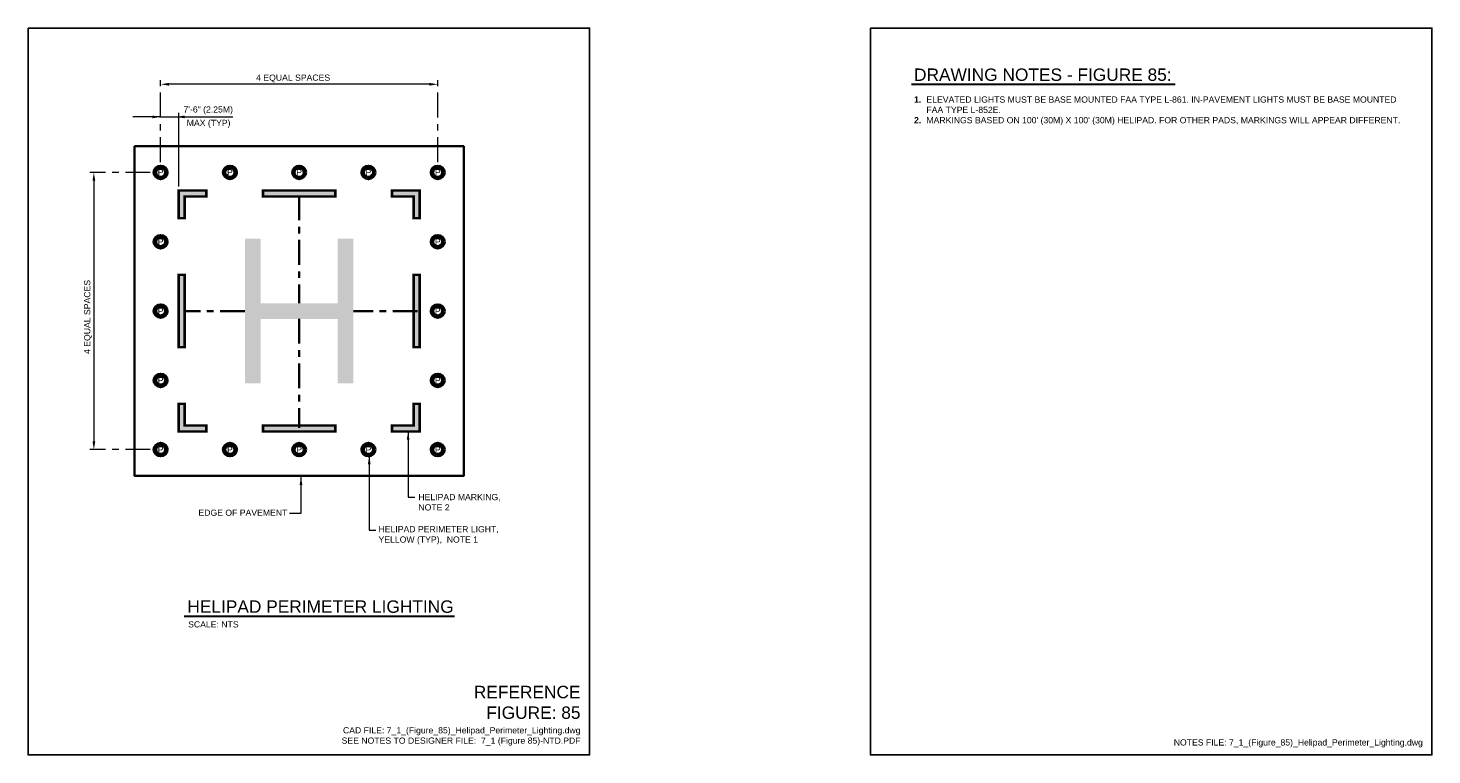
# Model space of a CAD drawing. Header units: inches. Extents: x 0 to 21.3, y 0 to 11.
import ezdxf
from ezdxf.enums import TextEntityAlignment as Align

# ---------------------------------------------------------------- set-up
doc = ezdxf.new("R2010")
doc.units = ezdxf.units.IN
doc.header["$LTSCALE"] = 0.5
doc.header["$MEASUREMENT"] = 0
doc.header["$PDSIZE"] = 2
doc.linetypes.add('CENTER2', pattern=[1.125, 0.75, -0.125, 0.125, -0.125])
doc.layers.get('0').update_dxf_attribs({"linetype": 'CONTINUOUS', "lineweight": 35})
doc.layers.get('DEFPOINTS').update_dxf_attribs({"linetype": 'CONTINUOUS', "lineweight": 35})
for name, color, linetype, lineweight in [('C-HELI-CNTR', 1, 'CONTINUOUS', 35), ('C-HELI-IDEN', 2, 'CONTINUOUS', 35), ('C-HELI-SHLD', 6, 'CONTINUOUS', 35), ('C-PADS-OTLN', 4, 'CONTINUOUS', 35), ('E-AFLD-LITE-LANE @ 1', 203, 'CONTINUOUS', 50), ('G-ANNO-RDME', 5, 'CONTINUOUS', 18)]:
    doc.layers.add(name, color=color, linetype=linetype, lineweight=lineweight)
for name, color, linetype in [('G-ANNO-DIMS', 7, 'CONTINUOUS'), ('G-ANNO-TEXT', 7, 'CONTINUOUS'), ('G-ANNO-TTLB', 7, 'CONTINUOUS')]:
    doc.layers.add(name, color=color, linetype=linetype)
doc.styles.add('00-E-TITLE-1_1', font='arial.ttf', dxfattribs={"height": 0.1875})
doc.styles.add('01-E-BLDG-1_1', font='arial.ttf', dxfattribs={"height": 0.09375})
doc.styles.add('Arial', font='arial.ttf')
doc.dimstyles.new('01-E-BLDG-1_1', dxfattribs={"dimtxt": 0.09375, "dimasz": 0.125, "dimexe": 0.0625, "dimexo": 0.0625, "dimgap": 0.0625, "dimtad": 1, "dimdec": 4, "dimzin": 3, "dimdsep": 46, "dimlunit": 4, "dimtxsty": '01-E-BLDG-1_1', "dimcen": 0.0625, "dimclrd": 1, "dimclre": 1, "dimclrt": 256, "dimazin": 0, "dimtfac": 1, "dimtdec": 4, "dimtmove": 1, "dimatfit": 3, "dimfxl": 1, "dimfrac": 2, "dimtolj": 1, "dimtzin": 3, "dimlwd": 0, "dimlwe": 0, "dimarcsym": 0})

# ---------------------------------------------------------------- blocks, each defined once
blk = doc.blocks.new('*D2')
at = {"layer": 'DEFPOINTS', "color": 0, "transparency": 16777216}
for p in [(2.006, 10.149), (2.006, 8.911), (6.201, 8.911)]:
    blk.add_point(p, dxfattribs=at)
at = {"layer": 'G-ANNO-DIMS', "color": 1, "linetype": 'CENTER2', "lineweight": 0, "transparency": 16777216}
for p, q in [((2.006, 8.973), (2.006, 10.212)), ((6.201, 8.973), (6.201, 10.212))]:
    blk.add_line(p, q, dxfattribs=at)
at = {"layer": 'G-ANNO-DIMS', "color": 1, "lineweight": 0, "transparency": 16777216}
blk.add_line((6.076, 10.149), (2.131, 10.149), dxfattribs=at)
at = {"layer": 'G-ANNO-DIMS', "color": 1, "transparency": 16777216}
for points in [[(2.131, 10.17), (2.131, 10.129), (2.006, 10.149)], [(6.076, 10.17), (6.076, 10.129), (6.201, 10.149)]]:
    blk.add_solid(points, dxfattribs=at)
at = {"layer": 'G-ANNO-DIMS', "transparency": 16777216, "insert": (4.012, 10.237), "char_height": 0.09375, "attachment_point": 5, "style": '01-E-BLDG-1_1'}
blk.add_mtext('\\A1;4 EQUAL SPACES', dxfattribs=at)
blk = doc.blocks.new('*D3')
at = {"layer": 'DEFPOINTS', "color": 0, "transparency": 16777216}
for p in [(1.91, 8.815), (0.996, 4.62), (1.91, 4.62)]:
    blk.add_point(p, dxfattribs=at)
at = {"layer": 'G-ANNO-DIMS', "color": 1, "linetype": 'CENTER2', "lineweight": 0, "transparency": 16777216}
for p, q in [((1.848, 8.815), (0.934, 8.815)), ((1.848, 4.62), (0.934, 4.62))]:
    blk.add_line(p, q, dxfattribs=at)
at = {"layer": 'G-ANNO-DIMS', "color": 1, "lineweight": 0, "transparency": 16777216}
blk.add_line((0.996, 8.69), (0.996, 4.745), dxfattribs=at)
at = {"layer": 'G-ANNO-DIMS', "color": 1, "transparency": 16777216}
for points in [[(0.975, 8.69), (1.017, 8.69), (0.996, 8.815)], [(0.975, 4.745), (1.017, 4.745), (0.996, 4.62)]]:
    blk.add_solid(points, dxfattribs=at)
at = {"layer": 'G-ANNO-DIMS', "transparency": 16777216, "insert": (0.908, 6.628), "char_height": 0.09375, "attachment_point": 5, "rotation": 90, "style": '01-E-BLDG-1_1'}
blk.add_mtext('\\A1;4 EQUAL SPACES', dxfattribs=at)
blk = doc.blocks.new('*D4')
at = {"layer": 'DEFPOINTS', "color": 0, "transparency": 16777216}
for p in [(2.28, 9.656), (2.006, 8.911), (2.28, 8.541)]:
    blk.add_point(p, dxfattribs=at)
at = {"layer": 'G-ANNO-DIMS', "color": 1, "lineweight": 0, "transparency": 16777216}
for p, q in [((2.006, 9.656), (2.28, 9.656)), ((2.28, 8.604), (2.28, 9.718))]:
    blk.add_line(p, q, dxfattribs=at)
at = {"layer": 'G-ANNO-DIMS', "transparency": 16777216, "insert": (2.727, 9.755), "char_height": 0.09375, "attachment_point": 5, "style": '01-E-BLDG-1_1'}
blk.add_mtext('\\A1;7\'-6" (2.25M)', dxfattribs=at)
blk = doc.blocks.new('HPPLEL')
at = {"color": 0, "linetype": 'Continuous'}
for radius in [0.0958, 0.075]:
    blk.add_circle((0, 0), radius, dxfattribs=at)
at = {"linetype": 'Continuous', "style": 'Arial'}
blk.add_text('P', height=0.0938, dxfattribs=at).set_placement((0, 0), align=Align.MIDDLE_CENTER)

msp = doc.modelspace()

# ---------------------------------------------------------------- hatches: boundary and pattern name
at = {"layer": 'C-HELI-IDEN'}
h = msp.add_hatch(color=256, dxfattribs=at)
h.dxf.hatch_style = 1
h.paths.add_polyline_path([(3.28279, 7.81188), (3.51989, 7.81188), (3.51989, 6.83615), (4.68712, 6.83615), (4.68712, 7.81188), (4.92421, 7.81188), (4.92421, 5.62332), (4.68712, 5.62332), (4.68712, 6.59905), (3.51989, 6.59905), (3.51989, 5.62332), (3.28279, 5.62332)])
at = {"layer": 'C-HELI-SHLD'}
h = msp.add_hatch(color=256, dxfattribs=at)
h.dxf.hatch_style = 1
h.paths.add_polyline_path([(2.2797, 8.5414), (2.69918, 8.5414), (2.69918, 8.45021), (2.37089, 8.45021), (2.37089, 8.12193), (2.2797, 8.12193)])
h = msp.add_hatch(color=256, dxfattribs=at)
h.dxf.hatch_style = 1
h.paths.add_polyline_path([(3.55636, 8.5414), (4.65064, 8.5414), (4.65064, 8.45021), (3.55636, 8.45021)])
h = msp.add_hatch(color=256, dxfattribs=at)
h.dxf.hatch_style = 1
h.paths.add_polyline_path([(5.9273, 8.5414), (5.50783, 8.5414), (5.50783, 8.45021), (5.83611, 8.45021), (5.83611, 8.12193), (5.9273, 8.12193)])
h = msp.add_hatch(color=256, dxfattribs=at)
h.dxf.hatch_style = 1
h.paths.add_polyline_path([(2.2797, 6.17046), (2.2797, 7.26474), (2.37089, 7.26474), (2.37089, 6.17046)])
h = msp.add_hatch(color=256, dxfattribs=at)
h.dxf.hatch_style = 1
h.paths.add_polyline_path([(5.9273, 6.17046), (5.9273, 7.26474), (5.83611, 7.26474), (5.83611, 6.17046)])
h = msp.add_hatch(color=256, dxfattribs=at)
h.dxf.hatch_style = 1
h.paths.add_polyline_path([(2.2797, 4.8938), (2.69918, 4.8938), (2.69918, 4.98499), (2.37089, 4.98499), (2.37089, 5.31328), (2.2797, 5.31328)])
h = msp.add_hatch(color=256, dxfattribs=at)
h.dxf.hatch_style = 1
h.paths.add_polyline_path([(5.9273, 4.8938), (5.50783, 4.8938), (5.50783, 4.98499), (5.83611, 4.98499), (5.83611, 5.31328), (5.9273, 5.31328)])
h = msp.add_hatch(color=256, dxfattribs=at)
h.dxf.hatch_style = 1
h.paths.add_polyline_path([(3.55636, 4.8938), (4.65064, 4.8938), (4.65064, 4.98499), (3.55636, 4.98499)])

# ---------------------------------------------------------------- linework, layer by layer
at = {"layer": 'C-HELI-CNTR', "linetype": 'CENTER2'}
for p, q in [((4.1035, 8.46828), (4.1035, 6.83615)), ((3.28279, 6.7176), (2.37755, 6.7176)), ((4.1035, 6.59905), (4.1035, 4.94893)), ((5.89689, 6.7176), (4.92421, 6.7176))]:
    msp.add_line(p, q, dxfattribs=at)
at = {"layer": 'C-HELI-IDEN', "const_width": 0.00137, "flags": 128}
msp.add_lwpolyline([(3.28279, 7.81188), (3.51989, 7.81188), (3.51989, 6.83615), (4.68712, 6.83615), (4.68712, 7.81188), (4.92421, 7.81188), (4.92421, 5.62332), (4.68712, 5.62332), (4.68712, 6.59905), (3.51989, 6.59905), (3.51989, 5.62332), (3.28279, 5.62332)], close=True, dxfattribs=at)
at = {"layer": 'C-HELI-SHLD', "const_width": 0.0375, "flags": 128}
for points in [[(2.2797, 8.5414), (2.69918, 8.5414), (2.69918, 8.45021), (2.37089, 8.45021), (2.37089, 8.12193), (2.2797, 8.12193)], [(3.55636, 8.5414), (4.65064, 8.5414), (4.65064, 8.45021), (3.55636, 8.45021)], [(5.9273, 8.5414), (5.50783, 8.5414), (5.50783, 8.45021), (5.83611, 8.45021), (5.83611, 8.12193), (5.9273, 8.12193)], [(2.2797, 6.17046), (2.2797, 7.26474), (2.37089, 7.26474), (2.37089, 6.17046)], [(5.9273, 6.17046), (5.9273, 7.26474), (5.83611, 7.26474), (5.83611, 6.17046)], [(2.2797, 4.8938), (2.69918, 4.8938), (2.69918, 4.98499), (2.37089, 4.98499), (2.37089, 5.31328), (2.2797, 5.31328)], [(5.9273, 4.8938), (5.50783, 4.8938), (5.50783, 4.98499), (5.83611, 4.98499), (5.83611, 5.31328), (5.9273, 5.31328)], [(3.55636, 4.8938), (4.65064, 4.8938), (4.65064, 4.98499), (3.55636, 4.98499)]]:
    msp.add_lwpolyline(points, close=True, dxfattribs=at)
at = {"layer": 'C-PADS-OTLN'}
msp.add_lwpolyline([(1.61318, 9.21162), (6.59383, 9.21162), (6.59383, 4.22358), (1.61318, 4.22358)], close=True, dxfattribs=at)
at = {"layer": 'G-ANNO-DIMS', "color": 1, "lineweight": 0}
msp.add_line((2.66434, 9.65578), (3.09846, 9.65578), dxfattribs=at)
at = {"layer": 'G-ANNO-TEXT', "linetype": 'Continuous', "lineweight": 30}
for p, q in [((13.3713, 10.14903), (17.36338, 10.14903)), ((2.36113, 2.09887), (6.45492, 2.09887))]:
    msp.add_line(p, q, dxfattribs=at)
at = {"layer": 'G-ANNO-TTLB'}
for points in [[(0, 11), (8.5, 11), (8.5, 0), (0, 0)], [(12.75, 11), (21.25, 11), (21.25, 0), (12.75, 0)]]:
    msp.add_lwpolyline(points, close=True, dxfattribs=at)

# ---------------------------------------------------------------- block references
at = {"layer": 'E-AFLD-LITE-LANE @ 1'}
for p in [(2.00613, 8.81497), (3.05482, 8.81497), (4.1035, 8.81497), (5.15219, 8.81497), (6.20087, 8.81497), (2.00613, 7.76629), (6.20087, 7.76629), (2.00613, 6.7176), (6.20087, 6.7176), (2.00613, 5.66892), (6.20087, 5.66892), (2.00613, 4.62023), (3.05482, 4.62023), (4.1035, 4.62023), (5.15219, 4.62023), (6.20087, 4.62023)]:
    msp.add_blockref('HPPLEL', p, dxfattribs=at)

# ---------------------------------------------------------------- texts
at = {"layer": 'G-ANNO-RDME', "attachment_point": 9}
for s, insert, char_height, width, style in [('REFERENCE FIGURE: 85', (8.36242, 0.543), 0.1875, 1.5649158, '00-E-TITLE-1_1'), ('CAD FILE: 7_1_(Figure_85)_Helipad_Perimeter_Lighting.dwg\\PSEE NOTES TO DESIGNER FILE:  7_1 (Figure 85)-NTD.PDF', (8.36242, 0.14127), 0.09375, 7.0264495, '01-E-BLDG-1_1'), ('NOTES FILE: 7_1_(Figure_85)_Helipad_Perimeter_Lighting.dwg', (21.11242, 0.11416), 0.09375, 7.0264495, '01-E-BLDG-1_1')]:
    msp.add_mtext(s, dxfattribs=dict(at, insert=insert, char_height=char_height, width=width, style=style))
at = {"layer": 'G-ANNO-TEXT', "style": '00-E-TITLE-1_1'}
for s, p in [('DRAWING NOTES - FIGURE 85:', (13.41045, 10.1447)), ('HELIPAD PERIMETER LIGHTING', (2.41133, 2.09454))]:
    msp.add_text(s, height=0.1875, dxfattribs=at).set_placement(p, align=Align.BOTTOM_LEFT)
at = {"layer": 'G-ANNO-TEXT', "style": '01-E-BLDG-1_1'}
msp.add_text('SCALE: NTS', height=0.09375, dxfattribs=at).set_placement((2.42279, 2.02289), align=Align.TOP_LEFT)
at = {"layer": 'G-ANNO-TEXT', "char_height": 0.09375, "attachment_point": 1, "style": '01-E-BLDG-1_1'}
for s, insert, width in [("\\pi-0.1875,l0.1875,t0.1875;{\\fArial|b1|i0|c0|p34;1.^I}ELEVATED LIGHTS MUST BE BASE MOUNTED FAA TYPE L-861. IN-PAVEMENT LIGHTS MUST BE BASE MOUNTED FAA TYPE L-852E.\\P{\\fArial|b1|i0|c0|p34;2.^I}MARKINGS BASED ON 100' (30M) X 100' (30M) HELIPAD. FOR OTHER PADS, MARKINGS WILL APPEAR DIFFERENT.", (13.41045, 9.96565), 7.4237884), ('MAX (TYP)', (2.40149, 9.61154), 1.5503051), ('HELIPAD MARKING, NOTE 2', (5.90807, 3.94914), 1.5503051), ('EDGE OF PAVEMENT', (2.57876, 3.71247), 1.5503051), ('HELIPAD PERIMETER LIGHT, YELLOW (TYP),  NOTE 1', (5.30455, 3.4628), 1.8489689)]:
    msp.add_mtext(s, dxfattribs=dict(at, insert=insert, width=width))

# ---------------------------------------------------------------- dimensions: what is measured, and where the dimension line sits
at = {"layer": 'G-ANNO-DIMS'}
dim = msp.add_linear_dim(base=(2.00613, 10.14939), p1=(6.20087, 8.91077), p2=(2.00613, 8.91077), text='4 EQUAL SPACES', dimstyle='01-E-BLDG-1_1', dxfattribs=at)
dim.commit()
dim.dimension.update_dxf_attribs({"geometry": '*D2', "text_midpoint": (4.01158, 10.12351), "dimtype": 160})
dim = msp.add_linear_dim(base=(2.2797, 9.65578), p1=(2.00613, 8.91077), p2=(2.2797, 8.5414), text='7\'-6" (2.25M)', dimstyle='01-E-BLDG-1_1', override={"dimse1": 1}, dxfattribs=at)
dim.commit()
dim.dimension.update_dxf_attribs({"geometry": '*D4', "text_midpoint": (2.72716, 9.63086), "dimtype": 160})
dim = msp.add_linear_dim(base=(0.99612, 4.62023), p1=(1.91033, 8.81497), p2=(1.91033, 4.62023), angle=90, text='4 EQUAL SPACES', dimstyle='01-E-BLDG-1_1', dxfattribs=at)
dim.commit()
dim.dimension.update_dxf_attribs({"geometry": '*D3', "text_midpoint": (1.022, 6.62847), "dimtype": 160})

# ---------------------------------------------------------------- leaders
at = {"layer": 'G-ANNO-TEXT'}
for points in [[(2.00613, 9.65578), (1.58556, 9.65578)], [(2.24377, 9.65578), (2.66434, 9.65578)], [(5.7528, 4.8938), (5.7528, 3.89971), (5.85303, 3.89971)], [(5.16418, 4.52518), (5.16397, 3.4), (5.2642, 3.4)], [(4.13061, 4.20996), (4.13061, 3.65472), (3.95771, 3.65472)]]:
    msp.add_leader(points, dimstyle='01-E-BLDG-1_1', dxfattribs=at)

doc.saveas('drawing.dxf')
